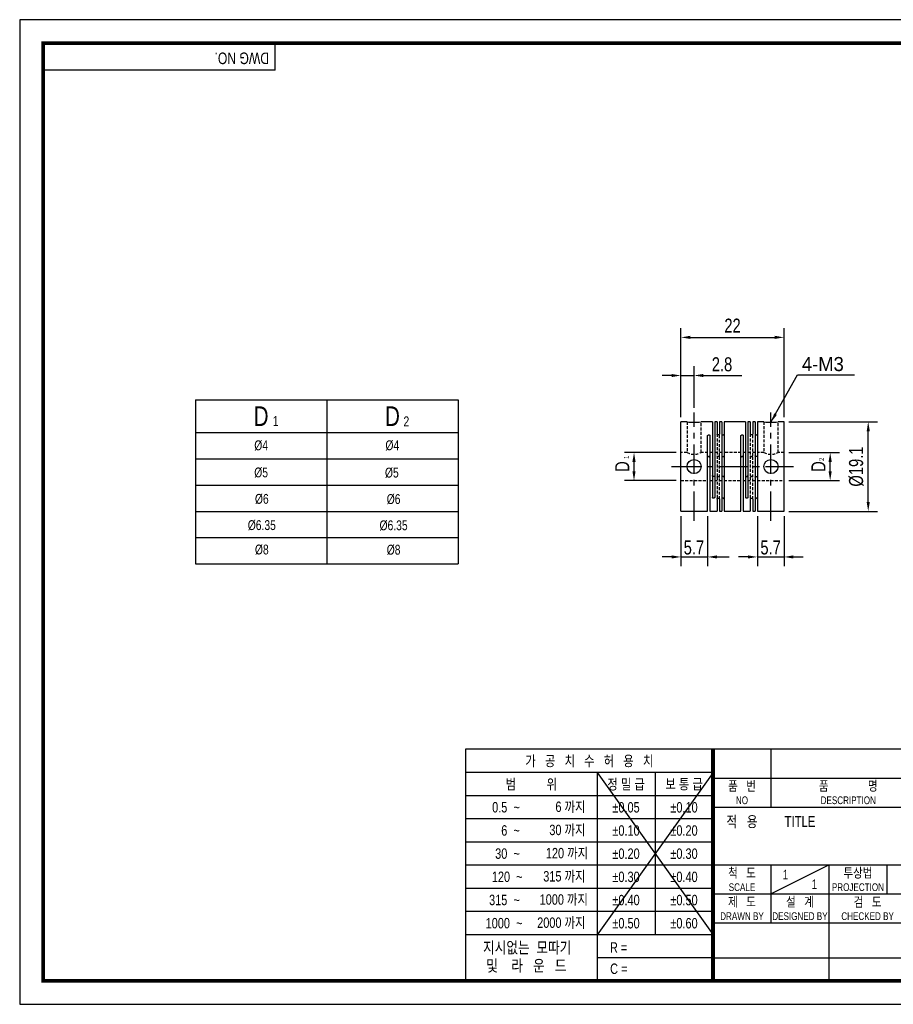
# Model space of a CAD drawing. Header units: millimetres. Extents: x 0 to 297, y 0 to 210.
# Tile 1 of 2: x 0 to 186, y 0 to 210. Entities that reach past the tile are written whole.
import ezdxf
from ezdxf.enums import TextEntityAlignment as Align

# ---------------------------------------------------------------- set-up
doc = ezdxf.new("R2010")
doc.units = ezdxf.units.MM
doc.header["$LTSCALE"] = 5
for name, pattern in [('CENTER', [2, 1.25, -0.25, 0.25, -0.25]), ('CENTER2', [1.125, 0.75, -0.125, 0.125, -0.125]), ('DASHED', [0.75, 0.5, -0.25]), ('HIDDEN', [0.375, 0.25, -0.125]), ('HIDDEN2', [0.1875, 0.125, -0.0625]), ('PHANTOM2', [1.25, 0.625, -0.125, 0.125, -0.125, 0.125, -0.125])]:
    doc.linetypes.add(name, pattern=pattern)
doc.layers.get('0').update_dxf_attribs({"linetype": 'CONTINUOUS'})
doc.layers.get('Defpoints').update_dxf_attribs({"linetype": 'CONTINUOUS'})
for name, color, linetype in [('BM', 2, 'CONTINUOUS'), ('C', 1, 'CENTER2'), ('CT', 1, 'CENTER'), ('D', 7, 'CONTINUOUS'), ('DIM', 7, 'CONTINUOUS'), ('H', 3, 'HIDDEN'), ('HD', 4, 'DASHED'), ('P', 4, 'PHANTOM2')]:
    doc.layers.add(name, color=color, linetype=linetype)
doc.styles.get("Standard").update_dxf_attribs({"font": 'Gulim.ttf', "width": 0.8, "height": 3})
doc.dimstyles.new('LIM', dxfattribs={"dimtxt": 2, "dimasz": 2, "dimexe": 2, "dimexo": 1, "dimgap": 1, "dimtad": 1, "dimdec": 3, "dimzin": 9, "dimdsep": 46, "dimtxsty": 'Standard', "dimcen": 3, "dimclrd": 1, "dimclre": 1, "dimadec": 0, "dimazin": 0, "dimtfac": 1, "dimtdec": 3, "dimtmove": 0, "dimatfit": 3, "dimfxl": 0, "dimtolj": 1, "dimtzin": 0, "dimarcsym": 0})

# ---------------------------------------------------------------- blocks, each defined once
blk = doc.blocks.new('*D7')
at = {"layer": 'Defpoints', "color": 0}
for p in [(162.97, 142.24), (140.97, 124.24), (162.97, 124.24)]:
    blk.add_point(p, dxfattribs=at)
at = {"layer": 'DIM', "color": 1, "lineweight": -2}
for p, q in [((140.97, 125.24), (140.97, 144.24)), ((162.97, 125.24), (162.97, 144.24)), ((142.97, 142.24), (160.97, 142.24))]:
    blk.add_line(p, q, dxfattribs=at)
at = {"layer": 'DIM', "color": 1}
for points in [[(142.97, 142.58), (142.97, 141.91), (140.97, 142.24)], [(160.97, 142.58), (160.97, 141.91), (162.97, 142.24)]]:
    blk.add_solid(points, dxfattribs=at)
at = {"layer": 'DIM', "color": 0, "insert": (151.97, 144.75), "char_height": 3, "attachment_point": 5}
blk.add_mtext('\\A1;22', dxfattribs=at)
blk = doc.blocks.new('*D8')
at = {"layer": 'Defpoints', "color": 0}
for p in [(130.97, 117.69), (140.97, 117.69), (140.97, 111.69)]:
    blk.add_point(p, dxfattribs=at)
at = {"layer": 'DIM', "color": 1, "lineweight": -2}
for p, q in [((139.97, 117.69), (128.97, 117.69)), ((130.97, 113.69), (130.97, 115.69)), ((139.97, 111.69), (128.97, 111.69))]:
    blk.add_line(p, q, dxfattribs=at)
at = {"layer": 'DIM', "color": 1}
for points in [[(130.63, 115.69), (131.3, 115.69), (130.97, 117.69)], [(130.63, 113.69), (131.3, 113.69), (130.97, 111.69)]]:
    blk.add_solid(points, dxfattribs=at)
at = {"layer": 'DIM', "color": 0, "insert": (128.46, 114.69), "char_height": 3, "attachment_point": 5, "rotation": 90}
blk.add_mtext('\\A1;D', dxfattribs=at)
blk = doc.blocks.new('*D9')
at = {"layer": 'Defpoints', "color": 0}
for p in [(162.97, 124.24), (180.9, 124.24), (162.97, 105.14)]:
    blk.add_point(p, dxfattribs=at)
at = {"layer": 'DIM', "color": 1, "lineweight": -2}
for p, q in [((163.97, 124.24), (182.9, 124.24)), ((180.9, 107.14), (180.9, 122.24)), ((163.97, 105.14), (182.9, 105.14))]:
    blk.add_line(p, q, dxfattribs=at)
at = {"layer": 'DIM', "color": 1}
for points in [[(180.57, 122.24), (181.24, 122.24), (180.9, 124.24)], [(180.57, 107.14), (181.24, 107.14), (180.9, 105.14)]]:
    blk.add_solid(points, dxfattribs=at)
at = {"layer": 'DIM', "color": 0, "insert": (178.36, 114.69), "char_height": 3, "attachment_point": 5, "rotation": 90}
blk.add_mtext('\\A1;%%c19.1', dxfattribs=at)
blk = doc.blocks.new('*D10')
at = {"layer": 'Defpoints', "color": 0}
for p in [(162.97, 117.69), (172.79, 117.69), (162.97, 111.69)]:
    blk.add_point(p, dxfattribs=at)
at = {"layer": 'DIM', "color": 1, "lineweight": -2}
for p, q in [((163.97, 117.69), (174.79, 117.69)), ((172.79, 113.69), (172.79, 115.69)), ((163.97, 111.69), (174.79, 111.69))]:
    blk.add_line(p, q, dxfattribs=at)
at = {"layer": 'DIM', "color": 1}
for points in [[(172.45, 115.69), (173.12, 115.69), (172.79, 117.69)], [(172.45, 113.69), (173.12, 113.69), (172.79, 111.69)]]:
    blk.add_solid(points, dxfattribs=at)
at = {"layer": 'DIM', "color": 0, "insert": (170.28, 114.69), "char_height": 3, "attachment_point": 5, "rotation": 90}
blk.add_mtext('\\A1;D', dxfattribs=at)

msp = doc.modelspace()

# ---------------------------------------------------------------- linework, layer by layer
for p, q in [((54.437, 199.2323), (54.437, 205)), ((54.437, 199.2323), (5, 199.2323)), ((37.4623, 128.9378), (93.4623, 128.9378)), ((37.4623, 128.9378), (37.4623, 93.9378)), ((93.4623, 128.9378), (93.4623, 93.9378)), ((37.4623, 93.9378), (93.4623, 93.9378)), ((95.0758, 54.437), (95.0758, 5)), ((147.8086, 54.437), (95.0758, 54.437)), ((292, 54.437), (147.8086, 54.437)), ((147.8086, 54.437), (147.8086, 5)), ((160.1679, 54.437), (160.1679, 42.0778)), ((147.8086, 49.4295), (95.0758, 49.4295)), ((147.8086, 49.4295), (123.0901, 14.8235)), ((123.0901, 49.4295), (147.8086, 14.8235)), ((123.0901, 49.4295), (123.0901, 5)), ((135.4493, 49.4295), (135.4493, 14.8235)), ((147.8086, 48.2574), (292, 48.2574)), ((147.8086, 44.4858), (95.0758, 44.4858)), ((147.8086, 42.0778), (292, 42.0778)), ((147.8086, 39.5421), (95.0758, 39.5421)), ((147.8086, 34.5984), (95.0758, 34.5984)), ((147.8086, 29.6547), (95.0758, 29.6547)), ((147.8086, 29.7185), (292, 29.7185)), ((160.1679, 23.5389), (172.5271, 29.7185)), ((160.1679, 29.7185), (160.1679, 17.3593)), ((172.5271, 29.7185), (172.5271, 5)), ((184.8864, 29.7185), (184.8864, 23.5389)), ((147.8086, 24.711), (95.0758, 24.711)), ((147.8086, 23.5389), (221.9642, 23.5389)), ((147.8086, 19.7673), (95.0758, 19.7673)), ((147.8086, 17.3593), (292, 17.3593)), ((147.8086, 14.8235), (95.0758, 14.8235)), ((147.8086, 9.8798), (123.0901, 9.8798)), ((147.8086, 9.8798), (221.9642, 9.8798))]:
    msp.add_line(p, q)
at = {"color": 4}
for p, q in [((65.4623, 128.9378), (65.4623, 93.9378)), ((37.4623, 121.9378), (93.4623, 121.9378))]:
    msp.add_line(p, q, dxfattribs=at)
at = {"color": 1}
for p, q in [((37.4623, 116.3378), (93.4623, 116.3378)), ((37.4623, 110.7378), (93.4623, 110.7378)), ((37.4623, 105.1378), (93.4623, 105.1378)), ((37.4623, 99.5378), (93.4623, 99.5378))]:
    msp.add_line(p, q, dxfattribs=at)
msp.add_lwpolyline([(297, 210), (0, 210), (0, 0), (297, 0)], close=True)
msp.add_lwpolyline([(292, 205, 0.8, 0.8, 0), (5, 205, 0.8, 0.8, 0), (5, 5, 0.8, 0.8, 0), (292, 5, 0.8, 0.8, 0)], format="xyseb", close=True)
at = {"const_width": 0.824}
msp.add_lwpolyline([(147.8086, 5), (147.8086, 54.437)], dxfattribs=at)
at = {"layer": 'BM', "linetype": 'Continuous'}
for p, q in [((140.9654, 105.1449), (140.9654, 124.2449)), ((142.2699, 124.2449), (140.9654, 124.2449)), ((147.6654, 124.2449), (145.2654, 124.2449)), ((147.6654, 124.2449), (147.6654, 108.1211)), ((148.1654, 124.2449), (148.1654, 108.1211)), ((148.6654, 124.2449), (148.1654, 124.2449)), ((148.6654, 124.2449), (148.6654, 121.6222)), ((149.1654, 124.2449), (149.1654, 121.6222)), ((149.6654, 124.2449), (149.1654, 124.2449)), ((149.6654, 124.2449), (149.6654, 105.1449)), ((150.1654, 124.2449), (150.1654, 105.1449)), ((154.7654, 124.2449), (150.1654, 124.2449)), ((154.7654, 124.2449), (154.7654, 108.1211)), ((155.2654, 124.2449), (155.2654, 108.1211)), ((155.7654, 124.2449), (155.2654, 124.2449)), ((155.7654, 124.2449), (155.7654, 121.6222)), ((156.2654, 124.2449), (156.2654, 121.6222)), ((156.7654, 124.2449), (156.2654, 124.2449)), ((156.7654, 124.2449), (156.7654, 105.1449)), ((157.2654, 124.2449), (157.2654, 105.1449)), ((158.6699, 124.2449), (157.2654, 124.2449)), ((162.9654, 124.2449), (161.6654, 124.2449)), ((162.9654, 105.1449), (162.9654, 124.2449)), ((146.6654, 105.1449), (146.6654, 121.2686)), ((147.1654, 121.2686), (147.1654, 105.1449)), ((153.7654, 105.1449), (153.7654, 121.2686)), ((154.2654, 121.2686), (154.2654, 105.1449)), ((148.6654, 107.7675), (148.6654, 105.1449)), ((149.1654, 107.7675), (149.1654, 105.1449)), ((155.7654, 107.7675), (155.7654, 105.1449)), ((156.2654, 107.7675), (156.2654, 105.1449)), ((140.9654, 105.1449), (146.6654, 105.1449)), ((147.1654, 105.1449), (148.6654, 105.1449)), ((149.1654, 105.1449), (149.6654, 105.1449)), ((150.1654, 105.1449), (153.7654, 105.1449)), ((154.2654, 105.1449), (155.7654, 105.1449)), ((156.2654, 105.1449), (156.7654, 105.1449)), ((157.2654, 105.1449), (162.9654, 105.1449))]:
    msp.add_line(p, q, dxfattribs=at)
for centre in [(143.7654, 114.6949), (160.1654, 114.6949)]:
    msp.add_circle(centre, 1.5, dxfattribs=at)
for centre in [(143.7653, 133.6792), (160.1653, 133.6792)]:
    msp.add_arc(centre, 9.5529, 260.967084, 279.034377, dxfattribs=at)
for points, knots in [([(146.6654, 121.2686), (146.6654, 121.2889), (146.6702, 121.3094), (146.6795, 121.3284), (146.6887, 121.3474), (146.7027, 121.3654), (146.7201, 121.3811), (146.7376, 121.3966), (146.7591, 121.4103), (146.7828, 121.4208), (146.8065, 121.4313), (146.8331, 121.4391), (146.8604, 121.4434), (146.8784, 121.4463), (146.8969, 121.4477), (146.9154, 121.4477), (146.9434, 121.4477), (146.9717, 121.4443), (146.9981, 121.4378), (147.0245, 121.4312), (147.0497, 121.4213), (147.0715, 121.4089), (147.0934, 121.3965), (147.1125, 121.3811), (147.1274, 121.3642), (147.1422, 121.3472), (147.1531, 121.3281), (147.1593, 121.3084), (147.1633, 121.2954), (147.1654, 121.282), (147.1654, 121.2686)], [0, 0, 0, 0, 0.10745976, 0.10745976, 0.10745976, 0.21492112, 0.21492112, 0.21492112, 0.32236252, 0.32236252, 0.32236252, 0.42981255, 0.42981255, 0.42981255, 0.49999985, 0.49999985, 0.49999985, 0.60746207, 0.60746207, 0.60746207, 0.71492445, 0.71492445, 0.71492445, 0.82238368, 0.82238368, 0.82238368, 0.92982974, 0.92982974, 0.92982974, 1, 1, 1, 1]), ([(149.1654, 121.6222), (149.1654, 121.6029), (149.1605, 121.5833), (149.1513, 121.565), (149.142, 121.5466), (149.1281, 121.5291), (149.1106, 121.5138), (149.0931, 121.4985), (149.0716, 121.485), (149.0479, 121.4746), (149.0242, 121.4641), (148.9976, 121.4564), (148.9703, 121.4521), (148.9523, 121.4492), (148.9338, 121.4477), (148.9154, 121.4477), (148.8874, 121.4477), (148.859, 121.4512), (148.8326, 121.4577), (148.8062, 121.4642), (148.781, 121.4741), (148.7592, 121.4864), (148.7374, 121.4987), (148.7182, 121.5137), (148.7034, 121.5303), (148.6886, 121.5469), (148.6776, 121.5654), (148.6715, 121.5843), (148.6674, 121.5967), (148.6654, 121.6095), (148.6654, 121.6222)], [0, 0, 0, 0, 0.10745976, 0.10745976, 0.10745976, 0.21492112, 0.21492112, 0.21492112, 0.32236252, 0.32236252, 0.32236252, 0.42981255, 0.42981255, 0.42981255, 0.49999985, 0.49999985, 0.49999985, 0.60746207, 0.60746207, 0.60746207, 0.71492445, 0.71492445, 0.71492445, 0.82238368, 0.82238368, 0.82238368, 0.92982974, 0.92982974, 0.92982974, 1, 1, 1, 1]), ([(149.6654, 121.6222), (149.6654, 121.6029), (149.6702, 121.5833), (149.6795, 121.565), (149.6887, 121.5466), (149.7027, 121.5291), (149.7201, 121.5138), (149.7376, 121.4985), (149.7591, 121.485), (149.7828, 121.4746), (149.8065, 121.4641), (149.8331, 121.4564), (149.8604, 121.4521), (149.8784, 121.4492), (149.8969, 121.4477), (149.9154, 121.4477), (149.9434, 121.4477), (149.9717, 121.4512), (149.9981, 121.4577), (150.0245, 121.4642), (150.0497, 121.4741), (150.0715, 121.4864), (150.0934, 121.4987), (150.1125, 121.5137), (150.1274, 121.5303), (150.1422, 121.5469), (150.1531, 121.5654), (150.1593, 121.5843), (150.1633, 121.5967), (150.1654, 121.6095), (150.1654, 121.6222)], [0, 0, 0, 0, 0.10745976, 0.10745976, 0.10745976, 0.21492112, 0.21492112, 0.21492112, 0.32236252, 0.32236252, 0.32236252, 0.42981255, 0.42981255, 0.42981255, 0.49999985, 0.49999985, 0.49999985, 0.60746207, 0.60746207, 0.60746207, 0.71492445, 0.71492445, 0.71492445, 0.82238368, 0.82238368, 0.82238368, 0.92982974, 0.92982974, 0.92982974, 1, 1, 1, 1]), ([(153.7654, 121.2686), (153.7654, 121.2889), (153.7702, 121.3094), (153.7795, 121.3284), (153.7887, 121.3474), (153.8027, 121.3654), (153.8201, 121.3811), (153.8376, 121.3966), (153.8591, 121.4103), (153.8828, 121.4208), (153.9065, 121.4313), (153.9331, 121.4391), (153.9604, 121.4434), (153.9784, 121.4463), (153.9969, 121.4477), (154.0154, 121.4477), (154.0434, 121.4477), (154.0717, 121.4443), (154.0981, 121.4378), (154.1245, 121.4312), (154.1497, 121.4213), (154.1715, 121.4089), (154.1934, 121.3965), (154.2125, 121.3811), (154.2274, 121.3642), (154.2422, 121.3472), (154.2531, 121.3281), (154.2593, 121.3084), (154.2633, 121.2954), (154.2654, 121.282), (154.2654, 121.2686)], [0, 0, 0, 0, 0.10745976, 0.10745976, 0.10745976, 0.21492112, 0.21492112, 0.21492112, 0.32236252, 0.32236252, 0.32236252, 0.42981255, 0.42981255, 0.42981255, 0.49999985, 0.49999985, 0.49999985, 0.60746207, 0.60746207, 0.60746207, 0.71492445, 0.71492445, 0.71492445, 0.82238368, 0.82238368, 0.82238368, 0.92982974, 0.92982974, 0.92982974, 1, 1, 1, 1]), ([(156.2654, 121.6222), (156.2654, 121.6029), (156.2605, 121.5833), (156.2513, 121.565), (156.242, 121.5466), (156.2281, 121.5291), (156.2106, 121.5138), (156.1931, 121.4985), (156.1716, 121.485), (156.1479, 121.4746), (156.1242, 121.4641), (156.0976, 121.4564), (156.0703, 121.4521), (156.0523, 121.4492), (156.0338, 121.4477), (156.0154, 121.4477), (155.9874, 121.4477), (155.959, 121.4512), (155.9326, 121.4577), (155.9062, 121.4642), (155.881, 121.4741), (155.8592, 121.4864), (155.8374, 121.4987), (155.8182, 121.5137), (155.8034, 121.5303), (155.7886, 121.5469), (155.7776, 121.5654), (155.7715, 121.5843), (155.7674, 121.5967), (155.7654, 121.6095), (155.7654, 121.6222)], [0, 0, 0, 0, 0.10745976, 0.10745976, 0.10745976, 0.21492112, 0.21492112, 0.21492112, 0.32236252, 0.32236252, 0.32236252, 0.42981255, 0.42981255, 0.42981255, 0.49999985, 0.49999985, 0.49999985, 0.60746207, 0.60746207, 0.60746207, 0.71492445, 0.71492445, 0.71492445, 0.82238368, 0.82238368, 0.82238368, 0.92982974, 0.92982974, 0.92982974, 1, 1, 1, 1]), ([(156.7654, 121.6222), (156.7654, 121.6029), (156.7702, 121.5833), (156.7795, 121.565), (156.7887, 121.5466), (156.8027, 121.5291), (156.8201, 121.5138), (156.8376, 121.4985), (156.8591, 121.485), (156.8828, 121.4746), (156.9065, 121.4641), (156.9331, 121.4564), (156.9604, 121.4521), (156.9784, 121.4492), (156.9969, 121.4477), (157.0154, 121.4477), (157.0434, 121.4477), (157.0717, 121.4512), (157.0981, 121.4577), (157.1245, 121.4642), (157.1497, 121.4741), (157.1715, 121.4864), (157.1934, 121.4987), (157.2125, 121.5137), (157.2274, 121.5303), (157.2422, 121.5469), (157.2531, 121.5654), (157.2593, 121.5843), (157.2633, 121.5967), (157.2654, 121.6095), (157.2654, 121.6222)], [0, 0, 0, 0, 0.10745976, 0.10745976, 0.10745976, 0.21492112, 0.21492112, 0.21492112, 0.32236252, 0.32236252, 0.32236252, 0.42981255, 0.42981255, 0.42981255, 0.49999985, 0.49999985, 0.49999985, 0.60746207, 0.60746207, 0.60746207, 0.71492445, 0.71492445, 0.71492445, 0.82238368, 0.82238368, 0.82238368, 0.92982974, 0.92982974, 0.92982974, 1, 1, 1, 1]), ([(147.1654, 116.632), (147.1654, 116.6467), (147.1631, 116.6613), (147.1588, 116.6754), (147.1524, 116.6959), (147.1412, 116.7156), (147.1261, 116.733), (147.1111, 116.7503), (147.0918, 116.7657), (147.0698, 116.7781), (147.0478, 116.7905), (147.0226, 116.8003), (146.9961, 116.8067), (146.9703, 116.8129), (146.9427, 116.8162), (146.9154, 116.8162), (146.8874, 116.8162), (146.859, 116.8128), (146.8326, 116.8062), (146.8062, 116.7996), (146.7811, 116.7897), (146.7592, 116.7771), (146.7374, 116.7645), (146.7182, 116.7489), (146.7034, 116.7315), (146.6886, 116.7141), (146.6777, 116.6944), (146.6715, 116.6739), (146.6674, 116.6603), (146.6654, 116.6462), (146.6654, 116.632)], [0, 0, 0, 0, 0.07360488, 0.07360488, 0.07360488, 0.18123646, 0.18123646, 0.18123646, 0.28840381, 0.28840381, 0.28840381, 0.39557562, 0.39557562, 0.39557562, 0.50020651, 0.50020651, 0.50020651, 0.60755033, 0.60755033, 0.60755033, 0.71489573, 0.71489573, 0.71489573, 0.82220937, 0.82220937, 0.82220937, 0.92938983, 0.92938983, 0.92938983, 1, 1, 1, 1]), ([(149.6654, 116.9856), (149.6654, 116.9855), (149.6654, 116.9853), (149.6654, 116.9852), (149.6654, 116.967), (149.6704, 116.9482), (149.6798, 116.9305), (149.6892, 116.9129), (149.7032, 116.8959), (149.7208, 116.881), (149.7383, 116.8661), (149.7598, 116.8529), (149.7835, 116.8426), (149.8073, 116.8323), (149.8339, 116.8247), (149.8612, 116.8204), (149.8789, 116.8176), (149.8972, 116.8162), (149.9154, 116.8162), (149.9434, 116.8162), (149.9717, 116.8196), (149.9981, 116.8261), (150.0245, 116.8326), (150.0497, 116.8424), (150.0715, 116.8546), (150.0934, 116.8667), (150.1125, 116.8815), (150.1273, 116.8976), (150.1421, 116.9137), (150.1531, 116.9315), (150.1592, 116.9495), (150.1633, 116.9614), (150.1654, 116.9736), (150.1654, 116.9856)], [0, 0, 0, 0, 0.00071586, 0.00071586, 0.00071586, 0.10886159, 0.10886159, 0.10886159, 0.21628199, 0.21628199, 0.21628199, 0.32340988, 0.32340988, 0.32340988, 0.430627, 0.430627, 0.430627, 0.49977333, 0.49977333, 0.49977333, 0.60711327, 0.60711327, 0.60711327, 0.71445478, 0.71445478, 0.71445478, 0.82176454, 0.82176454, 0.82176454, 0.92894111, 0.92894111, 0.92894111, 1, 1, 1, 1]), ([(154.2654, 116.632), (154.2654, 116.6322), (154.2654, 116.6323), (154.2654, 116.6325), (154.2653, 116.654), (154.2604, 116.6755), (154.251, 116.6953), (154.2416, 116.715), (154.2275, 116.7335), (154.21, 116.7494), (154.1925, 116.7652), (154.1709, 116.7789), (154.1472, 116.7894), (154.1235, 116.8), (154.0969, 116.8077), (154.0696, 116.812), (154.0518, 116.8148), (154.0335, 116.8162), (154.0154, 116.8162), (153.9874, 116.8162), (153.959, 116.8128), (153.9326, 116.8062), (153.9062, 116.7996), (153.8811, 116.7897), (153.8592, 116.7771), (153.8374, 116.7645), (153.8182, 116.7489), (153.8034, 116.7315), (153.7886, 116.7141), (153.7777, 116.6944), (153.7715, 116.6739), (153.7674, 116.6603), (153.7654, 116.6462), (153.7654, 116.632)], [0, 0, 0, 0, 0.00071586, 0.00071586, 0.00071586, 0.10886159, 0.10886159, 0.10886159, 0.21628199, 0.21628199, 0.21628199, 0.32340988, 0.32340988, 0.32340988, 0.430627, 0.430627, 0.430627, 0.49977333, 0.49977333, 0.49977333, 0.60711327, 0.60711327, 0.60711327, 0.71445478, 0.71445478, 0.71445478, 0.82176454, 0.82176454, 0.82176454, 0.92894111, 0.92894111, 0.92894111, 1, 1, 1, 1]), ([(157.2654, 116.9856), (157.2654, 116.9675), (157.2606, 116.9489), (157.2514, 116.9313), (157.2421, 116.9137), (157.2282, 116.8966), (157.2108, 116.8817), (157.1934, 116.8667), (157.1719, 116.8534), (157.1483, 116.8431), (157.1246, 116.8327), (157.0981, 116.825), (157.0708, 116.8206), (157.0527, 116.8177), (157.034, 116.8162), (157.0154, 116.8162), (156.9966, 116.8162), (156.9777, 116.8177), (156.9594, 116.8207), (156.9321, 116.8251), (156.9056, 116.8329), (156.8819, 116.8433), (156.8582, 116.8537), (156.8368, 116.8671), (156.8195, 116.8821), (156.8021, 116.8971), (156.7883, 116.9141), (156.7792, 116.9317), (156.7701, 116.9492), (156.7654, 116.9677), (156.7654, 116.9856)], [0, 0, 0, 0, 0.1073629, 0.1073629, 0.1073629, 0.21474209, 0.21474209, 0.21474209, 0.32191957, 0.32191957, 0.32191957, 0.42918345, 0.42918345, 0.42918345, 0.49999524, 0.49999524, 0.49999524, 0.57150046, 0.57150046, 0.57150046, 0.67889553, 0.67889553, 0.67889553, 0.78627569, 0.78627569, 0.78627569, 0.89354968, 0.89354968, 0.89354968, 1, 1, 1, 1]), ([(148.1654, 112.7577), (148.1654, 112.7507), (148.1649, 112.7437), (148.1639, 112.7368), (148.1608, 112.7156), (148.1528, 112.6948), (148.1406, 112.676), (148.1285, 112.6574), (148.1119, 112.6403), (148.0921, 112.6259), (148.0724, 112.6116), (148.049, 112.5998), (148.0238, 112.5911), (147.9986, 112.5825), (147.971, 112.5768), (147.9432, 112.5746), (147.9154, 112.5724), (147.8867, 112.5736), (147.8594, 112.578), (147.8321, 112.5825), (147.8056, 112.5903), (147.7819, 112.601), (147.7582, 112.6117), (147.7368, 112.6256), (147.7195, 112.6416), (147.7021, 112.6575), (147.6883, 112.6761), (147.6792, 112.6958), (147.6701, 112.7153), (147.6654, 112.7365), (147.6654, 112.7577)], [0, 0, 0, 0, 0.03502645, 0.03502645, 0.03502645, 0.14289848, 0.14289848, 0.14289848, 0.25014172, 0.25014172, 0.25014172, 0.35724911, 0.35724911, 0.35724911, 0.46448549, 0.46448549, 0.46448549, 0.57179868, 0.57179868, 0.57179868, 0.67911901, 0.67911901, 0.67911901, 0.78642444, 0.78642444, 0.78642444, 0.89362376, 0.89362376, 0.89362376, 1, 1, 1, 1]), ([(150.1654, 112.4041), (150.1654, 112.4043), (150.1654, 112.4044), (150.1654, 112.4045), (150.1653, 112.4227), (150.1604, 112.4415), (150.151, 112.4592), (150.1416, 112.4768), (150.1275, 112.4938), (150.11, 112.5088), (150.0925, 112.5237), (150.0709, 112.5369), (150.0472, 112.5471), (150.0235, 112.5574), (149.9969, 112.5651), (149.9696, 112.5693), (149.9518, 112.5721), (149.9335, 112.5735), (149.9154, 112.5735), (149.8874, 112.5735), (149.859, 112.5701), (149.8326, 112.5636), (149.8062, 112.5571), (149.7811, 112.5473), (149.7592, 112.5352), (149.7374, 112.523), (149.7182, 112.5082), (149.7034, 112.4921), (149.6886, 112.4761), (149.6777, 112.4582), (149.6715, 112.4403), (149.6674, 112.4283), (149.6654, 112.4161), (149.6654, 112.4041)], [0, 0, 0, 0, 0.00071586, 0.00071586, 0.00071586, 0.10886159, 0.10886159, 0.10886159, 0.21628199, 0.21628199, 0.21628199, 0.32340988, 0.32340988, 0.32340988, 0.430627, 0.430627, 0.430627, 0.49977333, 0.49977333, 0.49977333, 0.60711327, 0.60711327, 0.60711327, 0.71445478, 0.71445478, 0.71445478, 0.82176454, 0.82176454, 0.82176454, 0.92894111, 0.92894111, 0.92894111, 1, 1, 1, 1]), ([(154.7654, 112.7577), (154.7654, 112.7576), (154.7654, 112.7574), (154.7654, 112.7573), (154.7654, 112.7358), (154.7704, 112.7142), (154.7798, 112.6944), (154.7892, 112.6748), (154.8032, 112.6563), (154.8208, 112.6404), (154.8383, 112.6245), (154.8598, 112.6108), (154.8835, 112.6003), (154.9073, 112.5897), (154.9339, 112.582), (154.9612, 112.5778), (154.9789, 112.575), (154.9972, 112.5735), (155.0154, 112.5735), (155.0434, 112.5735), (155.0717, 112.577), (155.0981, 112.5835), (155.1245, 112.5901), (155.1497, 112.6001), (155.1715, 112.6126), (155.1934, 112.6252), (155.2125, 112.6408), (155.2273, 112.6582), (155.2421, 112.6756), (155.2531, 112.6953), (155.2592, 112.7158), (155.2633, 112.7294), (155.2654, 112.7435), (155.2654, 112.7577)], [0, 0, 0, 0, 0.00071586, 0.00071586, 0.00071586, 0.10886159, 0.10886159, 0.10886159, 0.21628199, 0.21628199, 0.21628199, 0.32340988, 0.32340988, 0.32340988, 0.430627, 0.430627, 0.430627, 0.49977333, 0.49977333, 0.49977333, 0.60711327, 0.60711327, 0.60711327, 0.71445478, 0.71445478, 0.71445478, 0.82176454, 0.82176454, 0.82176454, 0.92894111, 0.92894111, 0.92894111, 1, 1, 1, 1]), ([(156.7654, 112.4041), (156.7654, 112.4101), (156.7659, 112.4161), (156.7669, 112.422), (156.77, 112.4403), (156.7779, 112.4587), (156.7901, 112.4758), (156.8022, 112.4927), (156.8188, 112.5088), (156.8386, 112.5224), (156.8584, 112.536), (156.8818, 112.5476), (156.9069, 112.5561), (156.9321, 112.5646), (156.9598, 112.5703), (156.9875, 112.5725), (156.9968, 112.5732), (157.0061, 112.5735), (157.0154, 112.5735), (157.0434, 112.5735), (157.0717, 112.5701), (157.0981, 112.5636), (157.1245, 112.5571), (157.1497, 112.5473), (157.1715, 112.5352), (157.1934, 112.523), (157.2125, 112.5082), (157.2273, 112.4921), (157.2421, 112.4761), (157.2531, 112.4582), (157.2592, 112.4403), (157.2633, 112.4283), (157.2654, 112.4161), (157.2654, 112.4041)], [0, 0, 0, 0, 0.03505023, 0.03505023, 0.03505023, 0.14299552, 0.14299552, 0.14299552, 0.25031157, 0.25031157, 0.25031157, 0.3574917, 0.3574917, 0.3574917, 0.46480089, 0.46480089, 0.46480089, 0.50000323, 0.50000323, 0.50000323, 0.60739071, 0.60739071, 0.60739071, 0.71477977, 0.71477977, 0.71477977, 0.82213706, 0.82213706, 0.82213706, 0.92936111, 0.92936111, 0.92936111, 1, 1, 1, 1]), ([(148.1654, 108.1211), (148.1654, 108.1008), (148.1605, 108.0803), (148.1513, 108.0613), (148.142, 108.0423), (148.1281, 108.0243), (148.1106, 108.0087), (148.0931, 107.9931), (148.0716, 107.9795), (148.0479, 107.9689), (148.0242, 107.9584), (147.9976, 107.9507), (147.9703, 107.9463), (147.9523, 107.9435), (147.9338, 107.942), (147.9154, 107.942), (147.8874, 107.942), (147.859, 107.9454), (147.8326, 107.952), (147.8062, 107.9585), (147.781, 107.9684), (147.7592, 107.9808), (147.7374, 107.9933), (147.7182, 108.0086), (147.7034, 108.0256), (147.6886, 108.0426), (147.6776, 108.0617), (147.6715, 108.0814), (147.6674, 108.0943), (147.6654, 108.1077), (147.6654, 108.1211)], [0, 0, 0, 0, 0.10745976, 0.10745976, 0.10745976, 0.21492112, 0.21492112, 0.21492112, 0.32236252, 0.32236252, 0.32236252, 0.42981255, 0.42981255, 0.42981255, 0.49999985, 0.49999985, 0.49999985, 0.60746207, 0.60746207, 0.60746207, 0.71492445, 0.71492445, 0.71492445, 0.82238368, 0.82238368, 0.82238368, 0.92982974, 0.92982974, 0.92982974, 1, 1, 1, 1]), ([(148.6654, 107.7675), (148.6654, 107.7868), (148.6702, 107.8064), (148.6795, 107.8248), (148.6887, 107.8431), (148.7027, 107.8607), (148.7201, 107.876), (148.7376, 107.8913), (148.7591, 107.9047), (148.7828, 107.9152), (148.8065, 107.9256), (148.8331, 107.9333), (148.8604, 107.9377), (148.8784, 107.9405), (148.8969, 107.942), (148.9154, 107.942), (148.9434, 107.942), (148.9717, 107.9386), (148.9981, 107.932), (149.0245, 107.9255), (149.0497, 107.9157), (149.0715, 107.9034), (149.0934, 107.8911), (149.1125, 107.876), (149.1274, 107.8594), (149.1422, 107.8429), (149.1531, 107.8244), (149.1593, 107.8055), (149.1633, 107.793), (149.1654, 107.7802), (149.1654, 107.7675)], [0, 0, 0, 0, 0.10745976, 0.10745976, 0.10745976, 0.21492112, 0.21492112, 0.21492112, 0.32236252, 0.32236252, 0.32236252, 0.42981255, 0.42981255, 0.42981255, 0.49999985, 0.49999985, 0.49999985, 0.60746207, 0.60746207, 0.60746207, 0.71492445, 0.71492445, 0.71492445, 0.82238368, 0.82238368, 0.82238368, 0.92982974, 0.92982974, 0.92982974, 1, 1, 1, 1]), ([(150.1654, 107.7675), (150.1654, 107.7868), (150.1605, 107.8064), (150.1513, 107.8248), (150.142, 107.8431), (150.1281, 107.8607), (150.1106, 107.876), (150.0931, 107.8913), (150.0716, 107.9047), (150.0479, 107.9152), (150.0242, 107.9256), (149.9976, 107.9333), (149.9703, 107.9377), (149.9523, 107.9405), (149.9338, 107.942), (149.9154, 107.942), (149.8874, 107.942), (149.859, 107.9386), (149.8326, 107.932), (149.8062, 107.9255), (149.781, 107.9157), (149.7592, 107.9034), (149.7374, 107.8911), (149.7182, 107.876), (149.7034, 107.8594), (149.6886, 107.8429), (149.6776, 107.8244), (149.6715, 107.8055), (149.6674, 107.793), (149.6654, 107.7802), (149.6654, 107.7675)], [0, 0, 0, 0, 0.10745976, 0.10745976, 0.10745976, 0.21492112, 0.21492112, 0.21492112, 0.32236252, 0.32236252, 0.32236252, 0.42981255, 0.42981255, 0.42981255, 0.49999985, 0.49999985, 0.49999985, 0.60746207, 0.60746207, 0.60746207, 0.71492445, 0.71492445, 0.71492445, 0.82238368, 0.82238368, 0.82238368, 0.92982974, 0.92982974, 0.92982974, 1, 1, 1, 1]), ([(155.2654, 108.1211), (155.2654, 108.1008), (155.2605, 108.0803), (155.2513, 108.0613), (155.242, 108.0423), (155.2281, 108.0243), (155.2106, 108.0087), (155.1931, 107.9931), (155.1716, 107.9795), (155.1479, 107.9689), (155.1242, 107.9584), (155.0976, 107.9507), (155.0703, 107.9463), (155.0523, 107.9435), (155.0338, 107.942), (155.0154, 107.942), (154.9874, 107.942), (154.959, 107.9454), (154.9326, 107.952), (154.9062, 107.9585), (154.881, 107.9684), (154.8592, 107.9808), (154.8374, 107.9933), (154.8182, 108.0086), (154.8034, 108.0256), (154.7886, 108.0426), (154.7776, 108.0617), (154.7715, 108.0814), (154.7674, 108.0943), (154.7654, 108.1077), (154.7654, 108.1211)], [0, 0, 0, 0, 0.10745976, 0.10745976, 0.10745976, 0.21492112, 0.21492112, 0.21492112, 0.32236252, 0.32236252, 0.32236252, 0.42981255, 0.42981255, 0.42981255, 0.49999985, 0.49999985, 0.49999985, 0.60746207, 0.60746207, 0.60746207, 0.71492445, 0.71492445, 0.71492445, 0.82238368, 0.82238368, 0.82238368, 0.92982974, 0.92982974, 0.92982974, 1, 1, 1, 1]), ([(155.7654, 107.7675), (155.7654, 107.7868), (155.7702, 107.8064), (155.7795, 107.8248), (155.7887, 107.8431), (155.8027, 107.8607), (155.8201, 107.876), (155.8376, 107.8913), (155.8591, 107.9047), (155.8828, 107.9152), (155.9065, 107.9256), (155.9331, 107.9333), (155.9604, 107.9377), (155.9784, 107.9405), (155.9969, 107.942), (156.0154, 107.942), (156.0434, 107.942), (156.0717, 107.9386), (156.0981, 107.932), (156.1245, 107.9255), (156.1497, 107.9157), (156.1715, 107.9034), (156.1934, 107.8911), (156.2125, 107.876), (156.2274, 107.8594), (156.2422, 107.8429), (156.2531, 107.8244), (156.2593, 107.8055), (156.2633, 107.793), (156.2654, 107.7802), (156.2654, 107.7675)], [0, 0, 0, 0, 0.10745976, 0.10745976, 0.10745976, 0.21492112, 0.21492112, 0.21492112, 0.32236252, 0.32236252, 0.32236252, 0.42981255, 0.42981255, 0.42981255, 0.49999985, 0.49999985, 0.49999985, 0.60746207, 0.60746207, 0.60746207, 0.71492445, 0.71492445, 0.71492445, 0.82238368, 0.82238368, 0.82238368, 0.92982974, 0.92982974, 0.92982974, 1, 1, 1, 1]), ([(157.2654, 107.7675), (157.2654, 107.7868), (157.2605, 107.8064), (157.2513, 107.8248), (157.242, 107.8431), (157.2281, 107.8607), (157.2106, 107.876), (157.1931, 107.8913), (157.1716, 107.9047), (157.1479, 107.9152), (157.1242, 107.9256), (157.0976, 107.9333), (157.0703, 107.9377), (157.0523, 107.9405), (157.0338, 107.942), (157.0154, 107.942), (156.9874, 107.942), (156.959, 107.9386), (156.9326, 107.932), (156.9062, 107.9255), (156.881, 107.9157), (156.8592, 107.9034), (156.8374, 107.8911), (156.8182, 107.876), (156.8034, 107.8594), (156.7886, 107.8429), (156.7776, 107.8244), (156.7715, 107.8055), (156.7674, 107.793), (156.7654, 107.7802), (156.7654, 107.7675)], [0, 0, 0, 0, 0.10745976, 0.10745976, 0.10745976, 0.21492112, 0.21492112, 0.21492112, 0.32236252, 0.32236252, 0.32236252, 0.42981255, 0.42981255, 0.42981255, 0.49999985, 0.49999985, 0.49999985, 0.60746207, 0.60746207, 0.60746207, 0.71492445, 0.71492445, 0.71492445, 0.82238368, 0.82238368, 0.82238368, 0.92982974, 0.92982974, 0.92982974, 1, 1, 1, 1])]:
    msp.add_open_spline(points, degree=3, knots=knots, dxfattribs=at)
at = {"layer": 'C'}
msp.add_line((147.8086, 49.4295), (147.8086, 49.3961), dxfattribs=at)
at = {"layer": 'CT'}
for p, q in [((143.7654, 103.1449), (143.7654, 126.2449)), ((160.1654, 103.1449), (160.1654, 126.2449)), ((138.9654, 114.6949), (164.9654, 114.6949))]:
    msp.add_line(p, q, dxfattribs=at)
at = {"layer": 'DIM', "color": 1}
for p, q in [((140.9654, 125.2449), (140.9654, 136.1095)), ((143.7654, 127.2449), (143.7654, 136.1095)), ((138.9654, 134.1095), (136.9654, 134.1095)), ((140.9654, 134.1095), (143.7654, 134.1095)), ((145.7654, 134.1095), (153.9558, 134.1095)), ((140.9654, 104.1449), (140.9654, 93.4149)), ((146.6654, 104.1449), (146.6654, 93.4149)), ((157.2654, 104.1449), (157.2654, 93.4149)), ((162.9654, 104.1449), (162.9654, 93.4149)), ((138.9654, 95.4149), (136.9654, 95.4149)), ((140.9654, 95.4149), (146.6654, 95.4149)), ((148.6654, 95.4149), (151.2225, 95.4149)), ((155.2654, 95.4149), (153.2654, 95.4149)), ((157.2654, 95.4149), (162.9654, 95.4149)), ((164.9654, 95.4149), (167.0031, 95.4149))]:
    msp.add_line(p, q, dxfattribs=at)
for points in [[(138.9654, 134.4428), (138.9654, 133.7761), (140.9654, 134.1095)], [(145.7654, 134.4428), (145.7654, 133.7761), (143.7654, 134.1095)], [(138.9654, 95.7483), (138.9654, 95.0816), (140.9654, 95.4149)], [(148.6654, 95.7483), (148.6654, 95.0816), (146.6654, 95.4149)], [(155.2654, 95.7483), (155.2654, 95.0816), (157.2654, 95.4149)], [(164.9654, 95.7483), (164.9654, 95.0816), (162.9654, 95.4149)]]:
    msp.add_solid(points, dxfattribs=at)
at = {"layer": 'H'}
msp.add_line((147.8086, 49.3128), (147.8086, 49.2711), dxfattribs=at)
at = {"layer": 'HD', "linetype": 'HIDDEN2'}
for p, q in [((142.2654, 124.2449), (142.2654, 117.6949)), ((145.2654, 117.6924), (145.2654, 124.2449)), ((158.6654, 124.2449), (158.6654, 117.6949)), ((161.6654, 117.6924), (161.6654, 124.2449)), ((148.6654, 121.6222), (148.6654, 116.9856)), ((149.1654, 116.9856), (149.1654, 121.6222)), ((155.7654, 121.6222), (155.7654, 116.9856)), ((156.2654, 116.9856), (156.2654, 121.6222)), ((142.2654, 117.6949), (140.9654, 117.6949)), ((147.6654, 117.6949), (145.2604, 117.6949)), ((148.6654, 117.6949), (148.1654, 117.6949)), ((149.6654, 117.6949), (149.1654, 117.6949)), ((154.7654, 117.6949), (150.1654, 117.6949)), ((155.7654, 117.6949), (155.2654, 117.6949)), ((156.7654, 117.6949), (156.2654, 117.6949)), ((158.6654, 117.6949), (157.2654, 117.6949)), ((162.9654, 117.6949), (161.6604, 117.6949)), ((148.6654, 116.9856), (148.6654, 112.4041)), ((149.1654, 112.4041), (149.1654, 116.9856)), ((155.7654, 116.9856), (155.7654, 112.4041)), ((156.2654, 112.4041), (156.2654, 116.9856)), ((140.9654, 111.6949), (146.6654, 111.6949)), ((147.1654, 111.6949), (148.6654, 111.6949)), ((148.6654, 112.4041), (148.6654, 107.7675)), ((149.1654, 107.7675), (149.1654, 112.4041)), ((149.1654, 111.6949), (149.6654, 111.6949)), ((150.1654, 111.6949), (153.7654, 111.6949)), ((154.2654, 111.6949), (155.7654, 111.6949)), ((155.7654, 112.4041), (155.7654, 107.7675)), ((156.2654, 107.7675), (156.2654, 112.4041)), ((156.2654, 111.6949), (156.7654, 111.6949)), ((157.2654, 111.6949), (162.9654, 111.6949))]:
    msp.add_line(p, q, dxfattribs=at)
for centre in [(143.7654, 120.2991), (160.1654, 120.2991)]:
    msp.add_arc(centre, 3.0053, 240.05872, 299.94117, dxfattribs=at)
for points, knots in [([(149.1654, 116.9856), (149.1654, 116.9855), (149.1654, 116.9853), (149.1654, 116.9852), (149.1653, 116.967), (149.1604, 116.9482), (149.151, 116.9305), (149.1416, 116.9129), (149.1275, 116.8959), (149.11, 116.881), (149.0925, 116.8661), (149.0709, 116.8529), (149.0472, 116.8426), (149.0235, 116.8323), (148.9969, 116.8247), (148.9696, 116.8204), (148.9518, 116.8176), (148.9335, 116.8162), (148.9154, 116.8162), (148.8874, 116.8162), (148.859, 116.8196), (148.8326, 116.8261), (148.8062, 116.8326), (148.7811, 116.8424), (148.7592, 116.8546), (148.7374, 116.8667), (148.7182, 116.8815), (148.7034, 116.8976), (148.6886, 116.9137), (148.6777, 116.9315), (148.6715, 116.9495), (148.6674, 116.9614), (148.6654, 116.9736), (148.6654, 116.9856)], [0, 0, 0, 0, 0.00071586, 0.00071586, 0.00071586, 0.10886159, 0.10886159, 0.10886159, 0.21628199, 0.21628199, 0.21628199, 0.32340988, 0.32340988, 0.32340988, 0.430627, 0.430627, 0.430627, 0.49977333, 0.49977333, 0.49977333, 0.60711327, 0.60711327, 0.60711327, 0.71445478, 0.71445478, 0.71445478, 0.82176454, 0.82176454, 0.82176454, 0.92894111, 0.92894111, 0.92894111, 1, 1, 1, 1]), ([(155.7654, 116.9856), (155.7654, 116.9797), (155.7659, 116.9737), (155.7669, 116.9677), (155.77, 116.9495), (155.7779, 116.931), (155.7901, 116.914), (155.8022, 116.897), (155.8188, 116.881), (155.8386, 116.8673), (155.8584, 116.8537), (155.8818, 116.8421), (155.9069, 116.8336), (155.9321, 116.8251), (155.9598, 116.8195), (155.9875, 116.8173), (156.0154, 116.8151), (156.0441, 116.8163), (156.0713, 116.8207), (156.0986, 116.8251), (156.1252, 116.8329), (156.1488, 116.8433), (156.1725, 116.8537), (156.1939, 116.8671), (156.2113, 116.8821), (156.2286, 116.8971), (156.2424, 116.9141), (156.2516, 116.9317), (156.2607, 116.9492), (156.2654, 116.9677), (156.2654, 116.9856)], [0, 0, 0, 0, 0.03502645, 0.03502645, 0.03502645, 0.14289848, 0.14289848, 0.14289848, 0.25014172, 0.25014172, 0.25014172, 0.35724911, 0.35724911, 0.35724911, 0.46448549, 0.46448549, 0.46448549, 0.57179868, 0.57179868, 0.57179868, 0.67911901, 0.67911901, 0.67911901, 0.78642444, 0.78642444, 0.78642444, 0.89362376, 0.89362376, 0.89362376, 1, 1, 1, 1]), ([(148.6654, 112.4041), (148.6654, 112.4043), (148.6654, 112.4044), (148.6654, 112.4045), (148.6654, 112.4227), (148.6704, 112.4415), (148.6798, 112.4592), (148.6892, 112.4768), (148.7032, 112.4938), (148.7208, 112.5088), (148.7383, 112.5237), (148.7598, 112.5369), (148.7835, 112.5471), (148.8073, 112.5574), (148.8339, 112.5651), (148.8612, 112.5693), (148.8789, 112.5721), (148.8972, 112.5735), (148.9154, 112.5735), (148.9434, 112.5735), (148.9717, 112.5701), (148.9981, 112.5636), (149.0245, 112.5571), (149.0497, 112.5473), (149.0715, 112.5352), (149.0934, 112.523), (149.1125, 112.5082), (149.1273, 112.4921), (149.1421, 112.4761), (149.1531, 112.4582), (149.1592, 112.4403), (149.1633, 112.4283), (149.1654, 112.4161), (149.1654, 112.4041)], [0, 0, 0, 0, 0.00071586, 0.00071586, 0.00071586, 0.10886159, 0.10886159, 0.10886159, 0.21628199, 0.21628199, 0.21628199, 0.32340988, 0.32340988, 0.32340988, 0.430627, 0.430627, 0.430627, 0.49977333, 0.49977333, 0.49977333, 0.60711327, 0.60711327, 0.60711327, 0.71445478, 0.71445478, 0.71445478, 0.82176454, 0.82176454, 0.82176454, 0.92894111, 0.92894111, 0.92894111, 1, 1, 1, 1]), ([(156.2654, 112.4041), (156.2654, 112.4101), (156.2649, 112.4161), (156.2639, 112.422), (156.2608, 112.4403), (156.2528, 112.4587), (156.2406, 112.4758), (156.2285, 112.4927), (156.2119, 112.5088), (156.1921, 112.5224), (156.1724, 112.536), (156.149, 112.5476), (156.1238, 112.5561), (156.0986, 112.5646), (156.071, 112.5703), (156.0432, 112.5725), (156.0154, 112.5747), (155.9867, 112.5735), (155.9594, 112.5691), (155.9321, 112.5646), (155.9056, 112.5568), (155.8819, 112.5464), (155.8582, 112.536), (155.8368, 112.5227), (155.8195, 112.5077), (155.8021, 112.4927), (155.7883, 112.4756), (155.7792, 112.458), (155.7701, 112.4405), (155.7654, 112.4221), (155.7654, 112.4041)], [0, 0, 0, 0, 0.03502645, 0.03502645, 0.03502645, 0.14289848, 0.14289848, 0.14289848, 0.25014172, 0.25014172, 0.25014172, 0.35724911, 0.35724911, 0.35724911, 0.46448549, 0.46448549, 0.46448549, 0.57179868, 0.57179868, 0.57179868, 0.67911901, 0.67911901, 0.67911901, 0.78642444, 0.78642444, 0.78642444, 0.89362376, 0.89362376, 0.89362376, 1, 1, 1, 1])]:
    msp.add_open_spline(points, degree=3, knots=knots, dxfattribs=at)
at = {"layer": 'P'}
msp.add_line((147.8086, 49.221), (147.8086, 49.1627), dxfattribs=at)

# ---------------------------------------------------------------- texts
at = {"color": 0}
for s, insert, char_height, width, attachment_point in [('D', (51.4623, 125.4378), 4.2, 28, 5), ('D', (79.4623, 125.4378), 4.2, 28, 5), ('1', (53.9581, 125.4627), 2.1, 6.3, 1), ('2', (81.8285, 125.3822), 2.1, 3.36, 1), ('%%c4', (51.4804, 119.1793), 2.1, 28, 5), ('%%c4', (79.4333, 119.1929), 2.1, 28, 5), ('%%c5', (51.4713, 113.3959), 2.1, 28, 5), ('%%c5', (79.3364, 113.3609), 2.1, 28, 5), ('%%c6', (51.6184, 107.7615), 2.1, 28, 5), ('%%c6', (79.7109, 107.7222), 2.1, 28, 5), ('%%C6.35', (51.6184, 102.1615), 2.1, 28, 5), ('%%C6.35', (79.7109, 102.1222), 2.1, 28, 5), ('%%c8', (51.6184, 96.9584), 2.1, 28, 5), ('%%c8', (79.7109, 96.919), 2.1, 28, 5)]:
    msp.add_mtext(s, dxfattribs=dict(at, insert=insert, char_height=char_height, width=width, attachment_point=attachment_point))
at = {"layer": 'D', "width": 0.8}
msp.add_text('DWG NO.', height=2.47185, rotation=180, dxfattribs=at).set_placement((53.1681, 203.0007))
for s, height, p in [('가   공   치   수   허   용   치', 2.224667, (121.4422, 51.9333)), ('범          위', 2.224667, (109.0829, 46.9576)), ('정 밀 급', 2.22467, (129.2697, 46.9576)), ('보 통 급', 2.22467, (141.629, 46.9576)), ('품   번', 2.05988, (153.9882, 46.6095)), ('품              명', 2.059877, (176.6469, 46.6095)), ('NO', 1.6479, (153.9882, 43.5197)), ('DESCRIPTION', 1.647902, (176.6469, 43.5197)), ('%%p0.05', 2.22467, (129.2697, 42.0139)), ('%%p0.10', 2.22467, (141.629, 42.0139)), ('적   용', 2.30706, (153.9882, 38.988)), ('TITLE', 2.30706, (166.3475, 38.988)), ('%%p0.10', 2.22467, (129.2697, 37.0702)), ('%%p0.20', 2.22467, (141.629, 37.0702)), ('%%p0.20', 2.22467, (129.2697, 32.1265)), ('%%p0.30', 2.22467, (141.629, 32.1265)), ('척   도', 2.05988, (153.9882, 28.0706)), ('투상법', 2.05988, (178.7068, 28.0706)), ('%%p0.30', 2.22467, (129.2697, 27.1828)), ('%%p0.40', 2.22467, (141.629, 27.1828)), ('1', 2.0599, (163.2577, 27.6586)), ('SCALE', 1.6479, (153.9882, 24.9808)), ('1', 2.0599, (169.4373, 25.5988)), ('PROJECTION', 1.6479, (178.7068, 24.9808)), ('%%p0.40', 2.22467, (129.2697, 22.2391)), ('%%p0.50', 2.22467, (141.629, 22.2391)), ('제   도', 2.05988, (153.9882, 21.891)), ('설   계', 2.05988, (166.3475, 21.891)), ('검   도', 2.05988, (180.7666, 21.891)), ('%%p0.50', 2.22467, (129.2697, 17.2954)), ('%%p0.60', 2.22467, (141.629, 17.2954))]:
    msp.add_text(s, height=height, dxfattribs=at).set_placement(p, align=Align.MIDDLE)
for s, height, p in [('DRAWN BY', 1.6479, (153.9882, 17.9772)), ('DESIGNED BY', 1.647902, (166.3475, 17.9772)), ('CHECKED BY', 1.6479, (180.7666, 17.9772))]:
    msp.add_text(s, height=height, dxfattribs=at).set_placement(p, align=Align.CENTER)
at = {"layer": 'D', "linetype": 'ByBlock', "width": 0.8}
for s, height, p in [('지시없는  모따기', 2.47185, (98.783, 10.8675)), ('및    라   운   드', 2.471852, (99.4623, 6.9968))]:
    msp.add_text(s, height=height, dxfattribs=at).set_placement(p)
at = {"layer": 'D', "width": 0.8}
for s, p in [('R = ', (125.8389, 10.9999)), ('C = ', (125.878, 6.4776))]:
    msp.add_text(s, height=2.22467, dxfattribs=at).set_placement(p)
at = {"layer": 'D', "char_height": 2.22467, "attachment_point": 6}
for s, insert, width in [('0.5  ~', (106.6111, 42.0139), 8.231062), ('6 까지', (120.6182, 42.0139), 9.803532), ('6  ~', (106.6111, 37.0702), 8.231022), ('30 까지', (120.6182, 37.0702), 9.803491), ('120 까지', (121.1758, 32.1265), 12.652424), ('30  ~', (106.6111, 32.1265), 8.231022), ('120  ~', (107.1976, 27.1828), 8.937991), ('315 까지', (120.6182, 27.1828), 12.097781), ('315  ~', (106.6111, 22.2391), 9.885083), ('1000 까지', (121.1426, 22.2391), 13.382285), ('2000 까지', (120.6182, 17.2954), 12.974319), ('1000  ~', (107.1704, 17.2954), 14.528725)]:
    msp.add_mtext(s, dxfattribs=dict(at, insert=insert, width=width))
at = {"layer": 'DIM'}
msp.add_text('4-M3', height=3, dxfattribs=at).set_placement((166.7535, 135.0541))
at = {"layer": 'DIM', "char_height": 3, "attachment_point": 5}
for s, insert in [('2.8', (149.7276, 136.4819)), ('\\A1;5.7', (143.7371, 97.4149)), ('\\A1;5.7', (160.0885, 97.4149))]:
    msp.add_mtext(s, dxfattribs=dict(at, insert=insert))
at = {"layer": 'DIM', "char_height": 1, "attachment_point": 1, "rotation": 90}
for s, insert, width in [('1', (128.8198, 116.3264), 24.8), ('2', (170.4585, 115.8581), 20.6)]:
    msp.add_mtext(s, dxfattribs=dict(at, insert=insert, width=width))

# ---------------------------------------------------------------- dimensions: what is measured, and where the dimension line sits
at = {"layer": 'DIM'}
dim = msp.add_linear_dim(base=(162.9654, 142.2449), p1=(140.9654, 124.2449), p2=(162.9654, 124.2449), dimstyle='LIM', dxfattribs=at)
dim.commit()
dim.dimension.update_dxf_attribs({"geometry": '*D7', "text_midpoint": (151.9654, 144.7489)})
for base, p1, p2, text, picture, middle in [((180.9037, 124.2449), (162.9654, 105.1449), (162.9654, 124.2449), '%%c<>', '*D9', (178.3618, 114.6949)), ((130.9654, 117.6949), (140.9654, 111.6949), (140.9654, 117.6949), 'D', '*D8', (128.4634, 114.6949)), ((172.7865, 117.6949), (162.9654, 111.6949), (162.9654, 117.6949), 'D', '*D10', (170.2845, 114.6949))]:
    dim = msp.add_linear_dim(base=base, p1=p1, p2=p2, angle=90, text=text, dimstyle='LIM', dxfattribs=at)
    dim.commit()
    dim.dimension.update_dxf_attribs({"geometry": picture, "text_midpoint": middle})

# ---------------------------------------------------------------- leaders
msp.add_leader([(160.1654, 124.1264), (165.8374, 134.2529), (177.9542, 134.2529)], dimstyle='LIM', override={"dimgap": 1, "dimtad": 0}, dxfattribs=at)

doc.saveas('drawing.dxf')
